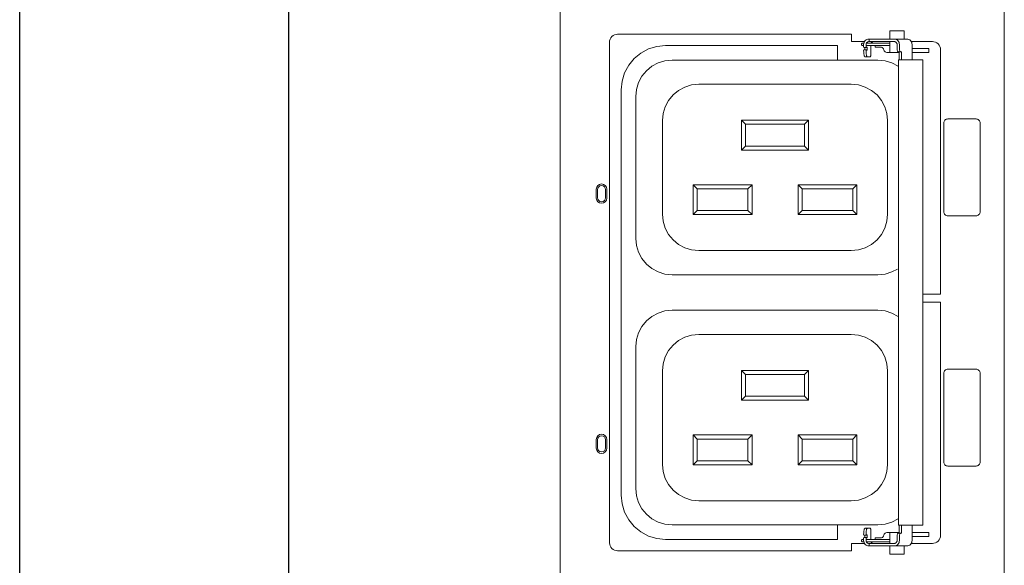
# Model space of a CAD drawing. Header units: millimetres. Extents: x 94562 to 148980, y -25377 to 3008.
# Tile 3 of 140: x 98778 to 98900, y -22826 to -22759. Entities that reach past the tile are written whole.
import ezdxf

# ---------------------------------------------------------------- set-up
doc = ezdxf.new("R2010")
doc.units = ezdxf.units.MM
doc.layers.add('tt_symbole', color=40, linetype='Continuous')

# ---------------------------------------------------------------- blocks, each defined once
blk = doc.blocks.new('IT_szafa_stojąca_42U')
for p, q in [((286.075, 1605.477), (286.075, 1801.057)), ((289.409, 1608.811), (289.409, 1797.723))]:
    blk.add_line(p, q)
blk = doc.blocks.new('PDU_(18)C13_(6)C19')
at = {"layer": 'tt_symbole', "lineweight": 5}
for p, q in [((0, 5.75376), (0, 0)), ((0.39369, 0), (0.39369, 5.75376)), ((0.07831, 0.99519), (0.08568, 0.99742)), ((0.08568, 0.99742), (0.09336, 0.99818)), ((0.09336, 0.99818), (0.24588, 0.99818)), ((0.27117, 0.9996), (0.27111, 0.99907)), ((0.27111, 0.99907), (0.27111, 0.99692)), ((0.27139, 0.99646), (0.27111, 0.99692)), ((0.27132, 1.00011), (0.27117, 0.9996)), ((0.27156, 1.00058), (0.27132, 1.00011)), ((0.2714, 0.99644), (0.27139, 0.99646)), ((0.27142, 0.99643), (0.2714, 0.99644)), ((0.27142, 0.99642), (0.27142, 0.99643)), ((0.27143, 0.99642), (0.27142, 0.99642)), ((0.27144, 0.99642), (0.27143, 0.99642)), ((0.29208, 1.00036), (0.27144, 1.00036)), ((0.27146, 0.99642), (0.27144, 0.99642)), ((0.27147, 0.99642), (0.27146, 0.99642)), ((0.27149, 0.99643), (0.27147, 0.99642)), ((0.27185, 0.99679), (0.27149, 0.99643)), ((0.27189, 1.001), (0.27156, 1.00058)), ((0.27197, 0.99679), (0.27185, 0.99679)), ((0.27229, 1.00133), (0.27189, 1.001)), ((0.2721, 0.99658), (0.27197, 0.99679)), ((0.27218, 0.99619), (0.2721, 0.99658)), ((0.27224, 0.99567), (0.27218, 0.99619)), ((0.27224, 0.99511), (0.27224, 0.99567)), ((0.27275, 1.00158), (0.27229, 1.00133)), ((0.27325, 1.00174), (0.27275, 1.00158)), ((0.27376, 1.00179), (0.27325, 1.00174)), ((0.2849, 0.99664), (0.28447, 0.99668)), ((0.28531, 0.99651), (0.2849, 0.99664)), ((0.28569, 0.99631), (0.28531, 0.99651)), ((0.28601, 0.99604), (0.28569, 0.99631)), ((0.28629, 0.99571), (0.28601, 0.99604)), ((0.28649, 0.99533), (0.28629, 0.99571)), ((0.28661, 0.99493), (0.28649, 0.99533)), ((0.31121, 1.00168), (0.31404, 1.00168)), ((0.31404, 1.00168), (0.32994, 1.00168)), ((0.06067, 0.98071), (0.06554, 0.98667)), ((0.06554, 0.98667), (0.0715, 0.99156)), ((0.0715, 0.99156), (0.07831, 0.99519)), ((0.27111, 0.99386), (0.27139, 0.99432)), ((0.27139, 0.99432), (0.2714, 0.99433)), ((0.2714, 0.99433), (0.27142, 0.99435)), ((0.27142, 0.99435), (0.27143, 0.99436)), ((0.27143, 0.99436), (0.27144, 0.99436)), ((0.27144, 0.99436), (0.27146, 0.99436)), ((0.27146, 0.99436), (0.27147, 0.99435)), ((0.27147, 0.99435), (0.27149, 0.99435)), ((0.27149, 0.99435), (0.27185, 0.99399)), ((0.27185, 0.99399), (0.27197, 0.99399)), ((0.27197, 0.99399), (0.2721, 0.99419)), ((0.2721, 0.99419), (0.27218, 0.99458)), ((0.27218, 0.99458), (0.27224, 0.99511)), ((0.28682, 0.99425), (0.28661, 0.99493)), ((0.28715, 0.99362), (0.28682, 0.99425)), ((0.2876, 0.99308), (0.28715, 0.99362)), ((0.28815, 0.99264), (0.2876, 0.99308)), ((0.28878, 0.99229), (0.28815, 0.99264)), ((0.28947, 0.9921), (0.28878, 0.99229)), ((0.29018, 0.99203), (0.28947, 0.9921)), ((0.30033, 0.99203), (0.29018, 0.99203)), ((0.33714, 0.77774), (0.33714, 0.99453)), ((0.05703, 0.97392), (0.06067, 0.98071)), ((0.05479, 0.96654), (0.05703, 0.97392)), ((0.05404, 0.95886), (0.05479, 0.96654)), ((0.05404, 0.59949), (0.05404, 0.95886)), ((0.33714, 0.77058), (0.33714, 0.56382)), ((0.05479, 0.59181), (0.05404, 0.59949)), ((0.05703, 0.58443), (0.05479, 0.59181)), ((0.06067, 0.57764), (0.05703, 0.58443)), ((0.06554, 0.57168), (0.06067, 0.57764)), ((0.0715, 0.56679), (0.06554, 0.57168)), ((0.31192, 0.57296), (0.31192, 0.55928)), ((0.07831, 0.56315), (0.0715, 0.56679)), ((0.08568, 0.56092), (0.07831, 0.56315)), ((0.09336, 0.56017), (0.08568, 0.56092)), ((0.24588, 0.56017), (0.09336, 0.56017)), ((0.26899, 0.56449), (0.26926, 0.56403)), ((0.26899, 0.55928), (0.26899, 0.56143)), ((0.26908, 0.55832), (0.26899, 0.55928)), ((0.26926, 0.56403), (0.26928, 0.56401)), ((0.26928, 0.56401), (0.26929, 0.564)), ((0.26929, 0.564), (0.26931, 0.56399)), ((0.26931, 0.56399), (0.26932, 0.56399)), ((0.26932, 0.56399), (0.27144, 0.56399)), ((0.27139, 0.56403), (0.27111, 0.56449)), ((0.27111, 0.56143), (0.27139, 0.56189)), ((0.29208, 0.56012), (0.27111, 0.56012)), ((0.2714, 0.56401), (0.27139, 0.56403)), ((0.27139, 0.56189), (0.2714, 0.5619)), ((0.27142, 0.564), (0.2714, 0.56401)), ((0.2714, 0.5619), (0.27142, 0.56192)), ((0.27143, 0.56399), (0.27142, 0.564)), ((0.27142, 0.56192), (0.27142, 0.56193)), ((0.27142, 0.56193), (0.27143, 0.56193)), ((0.27144, 0.56399), (0.27143, 0.56399)), ((0.27143, 0.56193), (0.27144, 0.56193)), ((0.27146, 0.56399), (0.27144, 0.56399)), ((0.27144, 0.56193), (0.27146, 0.56193)), ((0.27147, 0.564), (0.27146, 0.56399)), ((0.27146, 0.56193), (0.27147, 0.56193)), ((0.27149, 0.564), (0.27147, 0.564)), ((0.27147, 0.56193), (0.27149, 0.56192)), ((0.27185, 0.56436), (0.27149, 0.564)), ((0.27149, 0.56192), (0.27185, 0.56156)), ((0.27197, 0.56436), (0.27185, 0.56436)), ((0.27185, 0.56156), (0.27197, 0.56156)), ((0.2721, 0.56415), (0.27197, 0.56436)), ((0.27197, 0.56156), (0.2721, 0.56176)), ((0.27218, 0.56376), (0.2721, 0.56415)), ((0.2721, 0.56176), (0.27218, 0.56215)), ((0.27224, 0.56324), (0.27218, 0.56376)), ((0.27218, 0.56215), (0.27224, 0.56268)), ((0.27224, 0.56268), (0.27224, 0.56324)), ((0.28447, 0.56167), (0.2849, 0.56171)), ((0.2849, 0.56171), (0.28531, 0.56183)), ((0.28531, 0.56183), (0.28569, 0.56204)), ((0.28569, 0.56204), (0.28601, 0.56231)), ((0.28601, 0.56231), (0.28629, 0.56264)), ((0.28629, 0.56264), (0.28649, 0.56301)), ((0.28649, 0.56301), (0.28661, 0.56342)), ((0.28661, 0.56342), (0.28682, 0.5641)), ((0.28682, 0.5641), (0.28715, 0.56472)), ((0.28715, 0.56472), (0.2876, 0.56526)), ((0.2876, 0.56526), (0.28815, 0.56571)), ((0.28815, 0.56571), (0.28878, 0.56606)), ((0.28878, 0.56606), (0.28947, 0.56625)), ((0.28947, 0.56625), (0.29018, 0.56632)), ((0.29018, 0.56632), (0.30033, 0.56632)), ((0.29208, 0.56632), (0.29208, 0.55656)), ((0.31192, 0.55928), (0.31183, 0.55832)), ((0.33504, 0.55876), (0.33394, 0.55786)), ((0.33593, 0.55985), (0.33504, 0.55876)), ((0.3366, 0.56108), (0.33593, 0.55985)), ((0.33701, 0.56242), (0.3366, 0.56108)), ((0.33714, 0.56382), (0.33701, 0.56242)), ((0.25808, 0.55011), (0.05086, 0.55011)), ((0.26972, 0.55667), (0.25808, 0.55667)), ((0.25808, 0.55667), (0.25808, 0.55011)), ((0.26935, 0.5574), (0.26908, 0.55832)), ((0.26979, 0.55656), (0.26935, 0.5574)), ((0.27039, 0.55581), (0.26979, 0.55656)), ((0.27111, 0.55519), (0.27039, 0.55581)), ((0.27194, 0.55475), (0.27111, 0.55519)), ((0.27144, 0.55799), (0.29208, 0.55799)), ((0.27283, 0.55446), (0.27194, 0.55475)), ((0.27376, 0.55437), (0.27283, 0.55446)), ((0.27382, 0.55437), (0.27376, 0.55437)), ((0.27388, 0.55437), (0.27382, 0.55437)), ((0.27394, 0.55437), (0.27388, 0.55437)), ((0.27401, 0.55437), (0.27394, 0.55437)), ((0.2741, 0.55437), (0.27401, 0.55437)), ((0.27418, 0.55437), (0.2741, 0.55437)), ((0.27426, 0.55437), (0.27418, 0.55437)), ((0.27436, 0.55437), (0.27426, 0.55437)), ((0.28636, 0.55437), (0.27436, 0.55437)), ((0.28686, 0.55437), (0.28636, 0.55437)), ((0.28746, 0.55437), (0.28686, 0.55437)), ((0.28818, 0.55437), (0.28746, 0.55437)), ((0.28899, 0.55437), (0.28818, 0.55437)), ((0.28989, 0.55437), (0.28899, 0.55437)), ((0.29086, 0.55437), (0.28989, 0.55437)), ((0.2919, 0.55437), (0.29086, 0.55437)), ((0.293, 0.55437), (0.2919, 0.55437)), ((0.29601, 0.55437), (0.293, 0.55437)), ((0.30725, 0.55437), (0.29601, 0.55437)), ((0.30817, 0.55446), (0.30725, 0.55437)), ((0.30904, 0.55475), (0.30817, 0.55446)), ((0.30985, 0.55519), (0.30904, 0.55475)), ((0.31056, 0.55581), (0.30985, 0.55519)), ((0.31114, 0.55656), (0.31056, 0.55581)), ((0.31157, 0.5574), (0.31114, 0.55656)), ((0.31183, 0.55832), (0.31157, 0.5574)), ((0.33135, 0.55681), (0.32994, 0.55667)), ((0.33271, 0.55721), (0.33135, 0.55681)), ((0.33394, 0.55786), (0.33271, 0.55721))]:
    blk.add_line(p, q, dxfattribs=at)
blk.add_lwpolyline([(0.26972, 1.00168), (0.25808, 1.00168), (0.25808, 1.00824), (0.05086, 1.00824), (0.04944, 1.0081), (0.0481, 1.00769), (0.04686, 1.00703), (0.04576, 1.00614), (0.04488, 1.00506), (0.04421, 1.00382), (0.04379, 1.00247), (0.04365, 1.00108), (0.04365, 0.55726, 0.413197), (0.05086, 0.55011)], format="xyb", dxfattribs=at)
for points in [[(0.29601, 1.00397), (0.293, 1.00397), (0.2919, 1.00397), (0.29086, 1.00397), (0.28989, 1.00397), (0.28899, 1.00397), (0.28818, 1.00397), (0.28746, 1.00397), (0.28686, 1.00397), (0.28636, 1.00397), (0.27436, 1.00397), (0.27426, 1.00397), (0.27418, 1.00397), (0.2741, 1.00397), (0.27401, 1.00397), (0.27394, 1.00397), (0.27388, 1.00397), (0.27382, 1.00397), (0.27376, 1.00397), (0.27283, 1.00389), (0.27194, 1.0036), (0.27111, 1.00315), (0.27039, 1.00254), (0.26979, 1.00179), (0.26935, 1.00094), (0.26908, 1.00003), (0.26899, 0.99907), (0.26899, 0.99692), (0.26929, 0.99642), (0.26929, 0.99642), (0.27144, 0.99642)], [(0.31192, 0.98539), (0.31192, 0.99907), (0.31183, 1.00003), (0.31157, 1.00094), (0.31114, 1.00179), (0.31056, 1.00254), (0.30985, 1.00315), (0.30904, 1.0036), (0.30817, 1.00389), (0.30725, 1.00397), (0.29601, 1.00397), (0.29693, 1.00389), (0.29781, 1.0036), (0.29861, 1.00315), (0.29932, 1.00254), (0.2999, 1.00179), (0.30033, 1.00094), (0.3006, 1.00003), (0.30068, 0.99907), (0.30068, 0.99612), (0.30071, 0.99542), (0.30076, 0.99475), (0.30088, 0.99412), (0.301, 0.99358), (0.30118, 0.99314), (0.30136, 0.99282), (0.30157, 0.99261), (0.30179, 0.99254), (0.29971, 0.99254), (0.2995, 0.99261), (0.29929, 0.99282), (0.2991, 0.99314), (0.29893, 0.99358), (0.29879, 0.99412), (0.29869, 0.99475), (0.29863, 0.99542), (0.29861, 0.99612), (0.29861, 0.99907), (0.29856, 0.9996), (0.29842, 1.00011), (0.29817, 1.00058), (0.29785, 1.001), (0.29746, 1.00133), (0.29701, 1.00158), (0.29653, 1.00174), (0.29601, 1.00179), (0.293, 1.00179), (0.2919, 1.00179), (0.29086, 1.00179), (0.28989, 1.00179), (0.28899, 1.00179), (0.28818, 1.00179), (0.28746, 1.00179), (0.28686, 1.00179), (0.28636, 1.00179), (0.27436, 1.00179), (0.27426, 1.00179), (0.27418, 1.00179), (0.2741, 1.00179), (0.27401, 1.00179), (0.27394, 1.00179), (0.27388, 1.00179), (0.27382, 1.00179), (0.27376, 1.00179), (0.27376, 1.00397)], [(0.30497, 1.00397), (0.30497, 1.0111), (0.30447, 1.0111), (0.30308, 1.0111), (0.30099, 1.0111), (0.29853, 1.0111), (0.29606, 1.0111), (0.29397, 1.0111), (0.29257, 1.0111), (0.29208, 1.0111), (0.29208, 1.00397)], [(0.24588, 0.98529), (0.24588, 0.99818)], [(0.26267, 1.00179), (0.26274, 1.00179)], [(0.26915, 1.00036), (0.26876, 1.00036), (0.26836, 1.00036), (0.26821, 1.00036), (0.26781, 1.00029), (0.26746, 1.00006), (0.26722, 0.99971), (0.26714, 0.99929), (0.26722, 0.99887), (0.26746, 0.99853), (0.26781, 0.99831), (0.26821, 0.99822), (0.26836, 0.99822), (0.26876, 0.99822), (0.26899, 0.99822)], [(0.27001, 0.99436), (0.27006, 0.99458), (0.27011, 0.99511), (0.27011, 0.99567), (0.27006, 0.99619), (0.27001, 0.99642)], [(0.27111, 0.99822), (0.29208, 0.99822)], [(0.27232, 0.98822), (0.27489, 0.98822), (0.27497, 0.98826), (0.27506, 0.98836), (0.27513, 0.98853), (0.27518, 0.98875), (0.27524, 0.98903), (0.27526, 0.98933), (0.27529, 0.98967), (0.27531, 0.99001), (0.27531, 0.99822)], [(0.27561, 1.00036), (0.27575, 1.00058), (0.27607, 1.001), (0.27649, 1.00133), (0.27694, 1.00158), (0.27743, 1.00174), (0.27796, 1.00179)], [(0.28447, 0.99668), (0.2791, 0.99668), (0.2791, 0.99822)], [(0.29208, 1.00179), (0.29208, 0.99203)], [(0.31192, 0.9956), (0.32682, 0.9956), (0.32682, 0.99203), (0.31192, 0.99203)], [(0.27144, 0.99436), (0.26929, 0.99436), (0.26929, 0.99436), (0.26899, 0.99386), (0.26899, 0.9936), (0.26901, 0.99256), (0.26908, 0.99154), (0.26919, 0.99061), (0.26933, 0.98981), (0.26953, 0.98914), (0.26974, 0.98864), (0.26996, 0.98833), (0.27019, 0.98822), (0.27232, 0.98822), (0.27208, 0.98833), (0.27186, 0.98864), (0.27165, 0.98914), (0.27147, 0.98981), (0.27132, 0.99061), (0.27121, 0.99154), (0.27114, 0.99256), (0.27111, 0.9936), (0.27111, 0.99386)], [(0.30033, 0.98539), (0.30033, 0.99254)], [(0.30242, 0.98539), (0.30242, 0.99254), (0.30179, 0.99254)], [(0.29976, 0.97974), (0.29957, 0.97986), (0.294, 0.98285), (0.28796, 0.98468), (0.28167, 0.98529), (0.09914, 0.98529), (0.09285, 0.98468), (0.08681, 0.98285), (0.08124, 0.97986), (0.07636, 0.97586), (0.07235, 0.97097), (0.06938, 0.9654), (0.06754, 0.95936), (0.06692, 0.95308), (0.06692, 0.82717), (0.06754, 0.82089), (0.06938, 0.81485), (0.07235, 0.80928), (0.07636, 0.80439), (0.08124, 0.80039), (0.08681, 0.7974), (0.09285, 0.79558), (0.09914, 0.79496), (0.28167, 0.79496), (0.28796, 0.79558), (0.294, 0.7974), (0.29899, 0.8)], [(0.21653, 0.92842), (0.16428, 0.92842), (0.16069, 0.932), (0.22011, 0.932)], [(0.22011, 0.90551), (0.16069, 0.90551), (0.16069, 0.932)], [(0.16428, 0.92842), (0.16428, 0.9091)], [(0.06663, 0.91625), (0.0666, 0.91625)], [(0.16069, 0.90551), (0.16428, 0.9091), (0.21653, 0.9091)], [(0.17, 0.84825), (0.11775, 0.84825), (0.11775, 0.87474), (0.17, 0.87474)], [(0.16642, 0.87115), (0.12132, 0.87115), (0.11775, 0.87474)], [(0.21081, 0.87474), (0.21439, 0.87115), (0.21439, 0.85183)], [(0.26306, 0.84825), (0.25949, 0.85183), (0.25949, 0.87115), (0.26306, 0.87474)], [(0.12132, 0.87115), (0.12132, 0.85183)], [(0.25949, 0.87115), (0.21439, 0.87115)], [(0.06663, 0.864), (0.0666, 0.864)], [(0.11775, 0.84825), (0.12132, 0.85183), (0.16642, 0.85183)], [(0.21081, 0.84825), (0.21439, 0.85183), (0.25949, 0.85183)], [(0.33714, 0.77774), (0.32144, 0.77774)], [(0.32144, 0.77058), (0.33714, 0.77058)], [(0.29976, 0.75783), (0.29957, 0.75796), (0.294, 0.76094), (0.28796, 0.76278), (0.28167, 0.76339), (0.09914, 0.76339), (0.09285, 0.76278), (0.08681, 0.76094), (0.08124, 0.75796), (0.07636, 0.75396), (0.07235, 0.74907), (0.06938, 0.7435), (0.06754, 0.73746), (0.06692, 0.73118), (0.06692, 0.60526), (0.06754, 0.59899), (0.06938, 0.59294), (0.07235, 0.58737), (0.07636, 0.58249), (0.08124, 0.57849), (0.08681, 0.5755), (0.09285, 0.57367), (0.09914, 0.57306), (0.28167, 0.57306), (0.28796, 0.57367), (0.294, 0.5755), (0.29957, 0.57849), (0.29976, 0.57861)], [(0.21653, 0.7065), (0.16428, 0.7065), (0.16069, 0.71008), (0.22011, 0.71008)], [(0.22011, 0.6836), (0.16069, 0.6836), (0.16069, 0.71008)], [(0.16428, 0.7065), (0.16428, 0.68718)], [(0.16069, 0.6836), (0.16428, 0.68718), (0.21653, 0.68718)], [(0.17, 0.62633), (0.11775, 0.62633), (0.11775, 0.65282), (0.17, 0.65282)], [(0.16642, 0.64924), (0.12132, 0.64924), (0.11775, 0.65282)], [(0.12132, 0.64924), (0.12132, 0.62992)], [(0.21081, 0.65282), (0.21439, 0.64924), (0.21439, 0.62992)], [(0.25949, 0.64924), (0.21439, 0.64924)], [(0.26306, 0.62633), (0.25949, 0.62992), (0.25949, 0.64924), (0.26306, 0.65282)], [(0.06663, 0.6421), (0.0666, 0.6421)], [(0.11775, 0.62633), (0.12132, 0.62992), (0.16642, 0.62992)], [(0.21081, 0.62633), (0.21439, 0.62992), (0.25949, 0.62992)], [(0.24588, 0.56017), (0.24588, 0.57306)], [(0.26899, 0.56449), (0.26899, 0.56475), (0.26901, 0.56579), (0.26908, 0.56681), (0.26919, 0.56774), (0.26933, 0.56854), (0.26953, 0.56921), (0.26974, 0.56971), (0.26996, 0.57001), (0.27019, 0.57011), (0.27232, 0.57011), (0.27489, 0.57011), (0.27497, 0.57008), (0.27506, 0.56999), (0.27513, 0.56982), (0.27518, 0.5696), (0.27524, 0.56932), (0.27526, 0.56901), (0.27529, 0.56868), (0.27531, 0.56833), (0.27531, 0.56012)], [(0.27111, 0.56449), (0.27111, 0.56475), (0.27114, 0.56579), (0.27121, 0.56681), (0.27132, 0.56774), (0.27147, 0.56854), (0.27165, 0.56921), (0.27186, 0.56971), (0.27208, 0.57001), (0.27232, 0.57011)], [(0.29601, 0.55437), (0.29693, 0.55446), (0.29781, 0.55475), (0.29861, 0.55519), (0.29932, 0.55581), (0.2999, 0.55656), (0.30033, 0.5574), (0.3006, 0.55832), (0.30068, 0.55928), (0.30068, 0.56222), (0.30071, 0.56293), (0.30076, 0.5636), (0.30088, 0.56422), (0.301, 0.56476), (0.30118, 0.56521), (0.30136, 0.56553), (0.30157, 0.56574), (0.30179, 0.56581), (0.30242, 0.56581), (0.30242, 0.57296)], [(0.30033, 0.56581), (0.30033, 0.57296)], [(0.26896, 0.56012), (0.26876, 0.56012), (0.26836, 0.56012), (0.26821, 0.56012), (0.26781, 0.56004), (0.26746, 0.55982), (0.26722, 0.55947), (0.26714, 0.55906), (0.26722, 0.55864), (0.26746, 0.55829), (0.26781, 0.55807), (0.26821, 0.55799), (0.26836, 0.55799), (0.26876, 0.55799), (0.26915, 0.55799)], [(0.27144, 0.56193), (0.26932, 0.56193), (0.26931, 0.56193), (0.26929, 0.56193), (0.26929, 0.56192), (0.26928, 0.5619), (0.26926, 0.56189), (0.26899, 0.56143)], [(0.27001, 0.56399), (0.27006, 0.56376), (0.27011, 0.56324), (0.27011, 0.56268), (0.27006, 0.56215), (0.27001, 0.56193)], [(0.27111, 0.56143), (0.27111, 0.55928), (0.27117, 0.55875), (0.27132, 0.55824), (0.27156, 0.55776), (0.27189, 0.55735), (0.27229, 0.55701), (0.27275, 0.55676), (0.27325, 0.55661), (0.27376, 0.55656)], [(0.30179, 0.56581), (0.29971, 0.56581), (0.2995, 0.56574), (0.29929, 0.56553), (0.2991, 0.56521), (0.29893, 0.56476), (0.29879, 0.56422), (0.29869, 0.5636), (0.29863, 0.56293), (0.29861, 0.56222), (0.29861, 0.55928), (0.29856, 0.55875), (0.29842, 0.55824), (0.29817, 0.55776), (0.29785, 0.55735), (0.29746, 0.55701), (0.29701, 0.55676), (0.29653, 0.55661), (0.29601, 0.55656), (0.293, 0.55656), (0.2919, 0.55656), (0.29086, 0.55656), (0.28989, 0.55656), (0.28899, 0.55656), (0.28818, 0.55656), (0.28746, 0.55656), (0.28686, 0.55656), (0.28636, 0.55656), (0.27436, 0.55656), (0.27426, 0.55656), (0.27418, 0.55656), (0.2741, 0.55656), (0.27401, 0.55656), (0.27394, 0.55656), (0.27388, 0.55656), (0.27382, 0.55656), (0.27376, 0.55656), (0.27376, 0.55437)], [(0.28447, 0.56167), (0.2791, 0.56167), (0.2791, 0.56012)], [(0.31192, 0.56275), (0.32682, 0.56275), (0.32682, 0.56632), (0.31192, 0.56632)], [(0.26274, 0.55656), (0.26267, 0.55656)], [(0.27796, 0.55656), (0.27743, 0.55661), (0.27694, 0.55676), (0.27649, 0.55701), (0.27607, 0.55735), (0.27575, 0.55776), (0.27561, 0.55799)], [(0.29208, 0.55437), (0.29208, 0.54725), (0.29257, 0.54725), (0.29397, 0.54725), (0.29606, 0.54725), (0.29853, 0.54725), (0.30099, 0.54725), (0.30308, 0.54725), (0.30447, 0.54725), (0.30497, 0.54725), (0.30497, 0.55437)], [(0.32994, 0.55667), (0.3112, 0.55667)]]:
    blk.add_lwpolyline(points, dxfattribs=at)
for points in [[(0.30236, 0.57296), (0.31299, 0.57296), (0.31514, 0.57296), (0.31738, 0.57296), (0.31935, 0.57296), (0.32078, 0.57296), (0.32142, 0.57296), (0.32144, 0.57296), (0.32144, 0.98539), (0.32142, 0.98539), (0.32078, 0.98539), (0.31935, 0.98539), (0.31738, 0.98539), (0.31514, 0.98539), (0.31299, 0.98539), (0.30236, 0.98539), (0.30165, 0.98539), (0.30101, 0.98539), (0.3005, 0.98539), (0.30011, 0.98539), (0.29986, 0.98539), (0.29976, 0.98539), (0.29976, 0.57296), (0.29986, 0.57296), (0.30011, 0.57296), (0.3005, 0.57296), (0.30101, 0.57296), (0.30165, 0.57296)], [(0.29026, 0.84861), (0.28964, 0.84232), (0.28781, 0.83628), (0.28483, 0.83071), (0.28082, 0.82583), (0.27594, 0.82182), (0.27038, 0.81885), (0.26433, 0.81701), (0.25804, 0.8164), (0.12276, 0.8164), (0.11647, 0.81701), (0.11043, 0.81885), (0.10486, 0.82182), (0.09999, 0.82583), (0.09597, 0.83071), (0.093, 0.83628), (0.09117, 0.84232), (0.09054, 0.84861), (0.09054, 0.93164), (0.09117, 0.93793), (0.093, 0.94397), (0.09597, 0.94954), (0.09999, 0.95442), (0.10486, 0.95843), (0.11043, 0.9614), (0.11647, 0.96324), (0.12276, 0.96386), (0.25804, 0.96386), (0.26433, 0.96324), (0.27038, 0.9614), (0.27594, 0.95843), (0.28082, 0.95442), (0.28483, 0.94954), (0.28781, 0.94397), (0.28964, 0.93793), (0.29026, 0.93164)], [(0.22011, 0.90551), (0.21653, 0.9091), (0.21653, 0.92842), (0.22011, 0.932)], [(0.36864, 0.84718), (0.36935, 0.84725), (0.37001, 0.84744), (0.37063, 0.84778), (0.37118, 0.84822), (0.37161, 0.84876), (0.37194, 0.84939), (0.37215, 0.85006), (0.37222, 0.85075), (0.37222, 0.9295), (0.37215, 0.93019), (0.37194, 0.93086), (0.37161, 0.93149), (0.37118, 0.93203), (0.37063, 0.93247), (0.37001, 0.93281), (0.36935, 0.933), (0.36864, 0.93307), (0.34358, 0.93307), (0.34289, 0.933), (0.34222, 0.93281), (0.3416, 0.93247), (0.34106, 0.93203), (0.34061, 0.93149), (0.34028, 0.93086), (0.34008, 0.93019), (0.34001, 0.9295), (0.34001, 0.85075), (0.34008, 0.85006), (0.34028, 0.84939), (0.34061, 0.84876), (0.34106, 0.84822), (0.3416, 0.84778), (0.34222, 0.84744), (0.34289, 0.84725), (0.34358, 0.84718)], [(0.04122, 0.87081), (0.04088, 0.87258), (0.03986, 0.87408), (0.03835, 0.8751), (0.03657, 0.87546), (0.03479, 0.8751), (0.03328, 0.87408), (0.03228, 0.87258), (0.03192, 0.87081), (0.03192, 0.86293), (0.03228, 0.86114), (0.03328, 0.85964), (0.03479, 0.85862), (0.03657, 0.85828), (0.03835, 0.85862), (0.03986, 0.85964), (0.04088, 0.86114), (0.04122, 0.86293)], [(0.17, 0.84825), (0.16642, 0.85183), (0.16642, 0.87115), (0.17, 0.87474)], [(0.21081, 0.84825), (0.21081, 0.87474), (0.26306, 0.87474), (0.26306, 0.84825)], [(0.12276, 0.74194), (0.25804, 0.74194), (0.26433, 0.74133), (0.27038, 0.7395), (0.27594, 0.73653), (0.28082, 0.73251), (0.28483, 0.72764), (0.28781, 0.72207), (0.28964, 0.71603), (0.29026, 0.70974), (0.29026, 0.62671), (0.28964, 0.62042), (0.28781, 0.61437), (0.28483, 0.60881), (0.28082, 0.60393), (0.27594, 0.59992), (0.27038, 0.59694), (0.26433, 0.59511), (0.25804, 0.59449), (0.12276, 0.59449), (0.11647, 0.59511), (0.11043, 0.59694), (0.10486, 0.59992), (0.09999, 0.60393), (0.09597, 0.60881), (0.093, 0.61437), (0.09117, 0.62042), (0.09054, 0.62671), (0.09054, 0.70974), (0.09117, 0.71603), (0.093, 0.72207), (0.09597, 0.72764), (0.09999, 0.73251), (0.10486, 0.73653), (0.11043, 0.7395), (0.11647, 0.74133)], [(0.22011, 0.6836), (0.21653, 0.68718), (0.21653, 0.7065), (0.22011, 0.71008)], [(0.36864, 0.62528), (0.36935, 0.62535), (0.37001, 0.62554), (0.37063, 0.62587), (0.37118, 0.62632), (0.37161, 0.62686), (0.37194, 0.62749), (0.37215, 0.62815), (0.37222, 0.62885), (0.37222, 0.7076), (0.37215, 0.70829), (0.37194, 0.70896), (0.37161, 0.70958), (0.37118, 0.71012), (0.37063, 0.71057), (0.37001, 0.7109), (0.36935, 0.7111), (0.36864, 0.71117), (0.34358, 0.71117), (0.34289, 0.7111), (0.34222, 0.7109), (0.3416, 0.71057), (0.34106, 0.71012), (0.34061, 0.70958), (0.34028, 0.70896), (0.34008, 0.70829), (0.34001, 0.7076), (0.34001, 0.62885), (0.34008, 0.62815), (0.34028, 0.62749), (0.34061, 0.62686), (0.34106, 0.62632), (0.3416, 0.62587), (0.34222, 0.62554), (0.34289, 0.62535), (0.34358, 0.62528)], [(0.04122, 0.6489), (0.04088, 0.65068), (0.03986, 0.65218), (0.03835, 0.65319), (0.03657, 0.65354), (0.03479, 0.65319), (0.03328, 0.65218), (0.03228, 0.65068), (0.03192, 0.6489), (0.03192, 0.64103), (0.03228, 0.63924), (0.03328, 0.63774), (0.03479, 0.63672), (0.03657, 0.63637), (0.03835, 0.63672), (0.03986, 0.63774), (0.04088, 0.63924), (0.04122, 0.64103)], [(0.17, 0.62633), (0.16642, 0.62992), (0.16642, 0.64924), (0.17, 0.65282)], [(0.21081, 0.62633), (0.21081, 0.65282), (0.26306, 0.65282), (0.26306, 0.62633)]]:
    blk.add_lwpolyline(points, close=True, dxfattribs=at)
for points in [[(0.033, 0.87042), (0.033, 0.86325, 0.997535), (0.04015, 0.86325), (0.04015, 0.87042, 0.998394)], [(0.04015, 0.64135), (0.04015, 0.64851, 0.998278), (0.033, 0.64851), (0.033, 0.64135, 0.997535)]]:
    blk.add_lwpolyline(points, format="xyb", close=True, dxfattribs=at)
blk.add_arc((0.32997, 0.99451), 0.00717, 0.11379, 90.21912, dxfattribs=at)

msp = doc.modelspace()

# ---------------------------------------------------------------- block references
at = {"layer": 'tt_symbole'}
for name, p, xscale, yscale, zscale in [('IT_szafa_stojąca_42U', (95917.5, -39000.65), 10, 10, 10), ('PDU_(18)C13_(6)C19', (98845.21, -22901.43), 139.7022507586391, 139.7022507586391, 139.7022507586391)]:
    msp.add_blockref(name, p, dxfattribs=dict(at, xscale=xscale, yscale=yscale, zscale=zscale))

doc.saveas('drawing.dxf')
